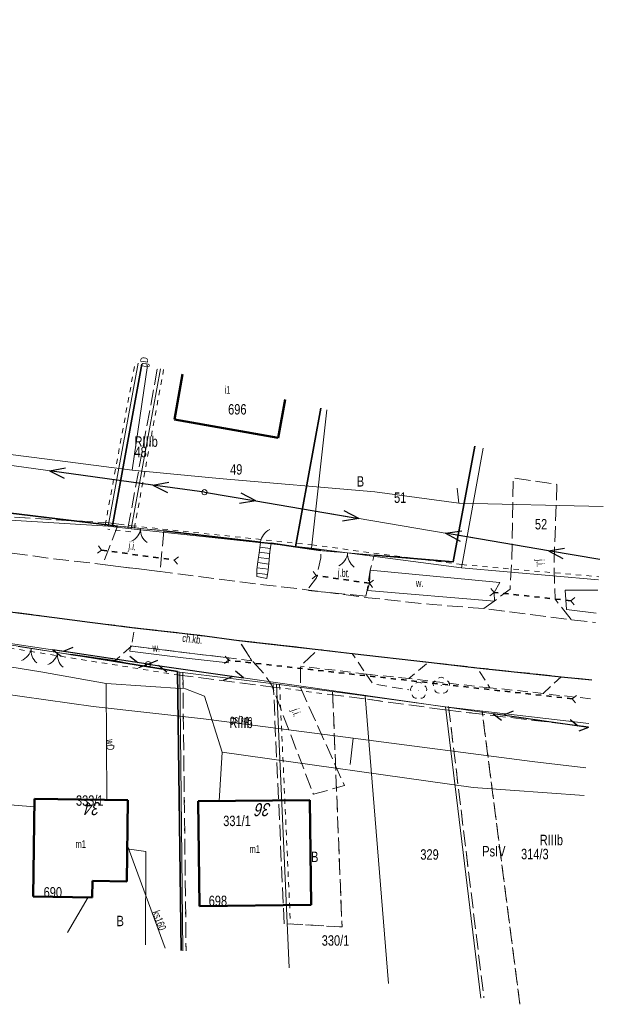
# Model space of a CAD drawing. Header units: metres. Extents: x 7428509 to 7430603, y 5527625 to 5529161.
# Tile 10 of 26: x 7429040 to 7429096, y 5528982 to 5529077. Entities that reach past the tile are written whole.
import ezdxf
from ezdxf.enums import TextEntityAlignment as Align

# ---------------------------------------------------------------- set-up
doc = ezdxf.new("R2010")
doc.units = ezdxf.units.M
for name, pattern in [('0.5_0.5', [1, 0.5, -0.5]), ('1.0_0.5', [1.5, 1, -0.5]), ('1.5_0.5', [2, 1.5, -0.5]), ('219-500', [0]), ('egkk-500', [2, 1.5, -0.5]), ('egug-500', [1, 0.5, -0.5]), ('otkz_500', [1, 0.5, -0.5]), ('otob_500', [0]), ('otof_500', [0]), ('suep_nn_500', [0]), ('sutp_500', [0])]:
    doc.linetypes.add(name, pattern=pattern)
doc.layers.get('0').update_dxf_attribs({"color": 2, "lineweight": 5})
doc.styles.get("Standard").update_dxf_attribs({"font": 'Working1250', "width": 0.75})
doc.linetypes.add('902-500', pattern='A,3.75,0,[1,ksztalty.shx,S=0.5,R=0,X=0,Y=0],3.75', length=7.5)

# ---------------------------------------------------------------- blocks, each defined once
blk = doc.blocks.new('US15')
at = {"color": 0, "linetype": 'Continuous', "lineweight": 13}
blk.add_circle((0, 0), 0.25, dxfattribs=at)
blk = doc.blocks.new('OP021')
at = {"linetype": 'Continuous', "lineweight": 13}
h = blk.add_hatch(color=0, dxfattribs=at)
edge = h.paths.add_edge_path()
edge.add_arc((0, 0), 0.05, 0, 360)
at = {"color": 0, "linetype": 'Continuous', "lineweight": 13}
for centre, start, end in [((-0.38, 0.124), 121.308, 202.548), ((0, 0.4), 49.272, 130.728), ((0.38, 0.124), 337.452, 58.692), ((-0.235, -0.324), 193.221, 274.871), ((0.235, -0.324), 265.129, 346.779)]:
    blk.add_arc(centre, 0.4, start, end, dxfattribs=at)
blk = doc.blocks.new('OK02')
at = {"color": 0, "linetype": 'Continuous', "lineweight": 0}
for centre, start, end in [((-1.5, 0), 0, 60), ((1.5, 0), 120, 180)]:
    blk.add_arc(centre, 1.5, start, end, dxfattribs=at)
blk = doc.blocks.new('IB05')
at = {"color": 0, "linetype": 'Continuous', "lineweight": 13}
for q in [(0.354, 0.354), (0.354, -0.354)]:
    blk.add_line((0, 0), q, dxfattribs=at)
blk = doc.blocks.new('OK04')
at = {"color": 0, "linetype": 'Continuous', "lineweight": 0}
blk.add_arc((1.5, 0.001), 1.5, 120, 180, dxfattribs=at)
blk = doc.blocks.new('SUEP1')
at = {"color": 0, "linetype": 'Continuous'}
for p, q in [((0, 0), (5, 0)), ((5, 0), (3.5, 0.5)), ((5, 0), (3.5, -0.5)), ((5, 0), (15, 0)), ((15, 0), (13.5, 0.5)), ((15, 0), (13.5, -0.5))]:
    blk.add_line(p, q, dxfattribs=at)
blk = doc.blocks.new('SUTP')
at = {"color": 0, "linetype": 'Continuous'}
for p, q in [((0, 0), (0.866, 0.5)), ((0, 0), (9.232, 0)), ((1.866, -0.5), (1, 0)), ((7.366, -0.5), (8.232, 0)), ((9.232, 0), (8.366, 0.5))]:
    blk.add_line(p, q, dxfattribs=at)

msp = doc.modelspace()

# ---------------------------------------------------------------- linework, layer by layer
at = {"layer": '217-Granica konturu po granicy działki', "color": 3, "linetype": '1.5_0.5', "lineweight": 18}
for p, q in [((7429050.8151, 5529027.9743), (7429053.6431, 5529043.3213)), ((7429053.6431, 5529043.3213), (7429053.6431, 5529043.3213)), ((7429053.6431, 5529043.3213), (7429053.6431, 5529043.3213)), ((7429037.958, 5529029.1494), (7429048.938, 5529028.4894)), ((7429048.938, 5529028.4894), (7429048.938, 5529028.4894)), ((7429048.938, 5529028.4894), (7429048.938, 5529028.4894)), ((7429048.9566, 5529028.4876), (7429048.9566, 5529028.4876)), ((7429048.9566, 5529028.4876), (7429048.9566, 5529028.4876)), ((7429048.9566, 5529028.4876), (7429051.1466, 5529028.2176)), ((7429050.8151, 5529027.9743), (7429050.8151, 5529027.9743)), ((7429050.8151, 5529027.9743), (7429050.8151, 5529027.9743)), ((7429051.1466, 5529028.2176), (7429051.1466, 5529028.2176)), ((7429051.1466, 5529028.2176), (7429051.1466, 5529028.2176)), ((7429065.0025, 5529012.7124), (7429055.7325, 5529013.8824)), ((7429055.7325, 5529013.8824), (7429055.7325, 5529013.8824)), ((7429055.7325, 5529013.8824), (7429055.7325, 5529013.8824)), ((7429056.07, 5529014.1836), (7429056.07, 5529014.1836)), ((7429056.07, 5529014.1836), (7429056.07, 5529014.1836)), ((7429056.07, 5529014.1836), (7429056.381, 5528987.4526)), ((7429065.7803, 5528990.0365), (7429064.7403, 5529012.9965)), ((7429064.7403, 5529012.9965), (7429064.7403, 5529012.9965)), ((7429064.7403, 5529012.9965), (7429064.7403, 5529012.9965)), ((7429065.0025, 5529012.7124), (7429065.0025, 5529012.7124)), ((7429065.0025, 5529012.7124), (7429065.0025, 5529012.7124)), ((7429073.4916, 5529011.6124), (7429070.3816, 5529012.0124)), ((7429070.3816, 5529012.0124), (7429070.3816, 5529012.0124)), ((7429070.3816, 5529012.0124), (7429070.3816, 5529012.0124)), ((7429081.1895, 5529010.5627), (7429073.4895, 5529011.6127)), ((7429073.4895, 5529011.6127), (7429073.4895, 5529011.6127)), ((7429073.4895, 5529011.6127), (7429073.4895, 5529011.6127)), ((7429073.4916, 5529011.6124), (7429073.4916, 5529011.6124)), ((7429073.4916, 5529011.6124), (7429073.4916, 5529011.6124)), ((7429081.5279, 5529010.896), (7429081.5279, 5529010.896)), ((7429081.5279, 5529010.896), (7429081.5279, 5529010.896)), ((7429081.5279, 5529010.896), (7429084.9169, 5528982.951)), ((7429081.1895, 5529010.5627), (7429081.1895, 5529010.5627)), ((7429081.1895, 5529010.5627), (7429081.1895, 5529010.5627)), ((7429084.7146, 5529010.1421), (7429081.1946, 5529010.5621)), ((7429081.1946, 5529010.5621), (7429081.1946, 5529010.5621)), ((7429081.1946, 5529010.5621), (7429081.1946, 5529010.5621)), ((7429084.7146, 5529010.1421), (7429084.7146, 5529010.1421)), ((7429084.7146, 5529010.1421), (7429084.7146, 5529010.1421)), ((7429094.9469, 5529008.9351), (7429084.7149, 5529010.1421)), ((7429084.7149, 5529010.1421), (7429084.7149, 5529010.1421)), ((7429084.7149, 5529010.1421), (7429084.7149, 5529010.1421)), ((7429094.9469, 5529008.9351), (7429094.9469, 5529008.9351)), ((7429094.9469, 5529008.9351), (7429094.9469, 5529008.9351)), ((7429065.7803, 5528990.0365), (7429065.7803, 5528990.0365)), ((7429065.7803, 5528990.0365), (7429065.7803, 5528990.0365)), ((7429056.381, 5528987.4526), (7429056.381, 5528987.4526)), ((7429056.381, 5528987.4526), (7429056.381, 5528987.4526)), ((7429084.9169, 5528982.951), (7429084.9169, 5528982.951)), ((7429084.9169, 5528982.951), (7429084.9169, 5528982.951))]:
    msp.add_line(p, q, dxfattribs=at)
at = {"layer": '217-kontur klasyfikacyjny', "color": 92, "linetype": 'egkk-500', "lineweight": 18, "flags": 128}
for points in [[(7429070.42, 5529012.31), (7429071.33, 5528989.74)], [(7429088.372, 5528982.319), (7429084.75, 5529010.44)], [(7429071.33, 5528989.74), (7429066.08, 5528990.05)]]:
    msp.add_lwpolyline(points, dxfattribs=at)
at = {"layer": '218-Granica użytku po granicy działki', "color": 3, "linetype": '0.5_0.5', "lineweight": 18}
for p, q in [((7429048.6251, 5529028.2443), (7429051.5041, 5529043.8473)), ((7429051.5041, 5529043.8473), (7429051.5041, 5529043.8473)), ((7429051.5041, 5529043.8473), (7429051.5041, 5529043.8473)), ((7429054.2329, 5529043.2127), (7429051.4049, 5529027.8657)), ((7429054.2329, 5529043.2127), (7429054.2329, 5529043.2127)), ((7429054.2329, 5529043.2127), (7429054.2329, 5529043.2127)), ((7429037.958, 5529029.1494), (7429048.938, 5529028.4894)), ((7429048.6251, 5529028.2443), (7429048.6251, 5529028.2443)), ((7429048.6251, 5529028.2443), (7429048.6251, 5529028.2443)), ((7429051.0734, 5529027.6224), (7429048.8834, 5529027.8924)), ((7429048.8834, 5529027.8924), (7429048.8834, 5529027.8924)), ((7429048.8834, 5529027.8924), (7429048.8834, 5529027.8924)), ((7429048.938, 5529028.4894), (7429048.938, 5529028.4894)), ((7429048.938, 5529028.4894), (7429048.938, 5529028.4894)), ((7429051.0734, 5529027.6224), (7429051.0734, 5529027.6224)), ((7429051.0734, 5529027.6224), (7429051.0734, 5529027.6224)), ((7429051.1418, 5529028.2182), (7429051.1418, 5529028.2182)), ((7429051.1418, 5529028.2182), (7429051.1418, 5529028.2182)), ((7429051.1418, 5529028.2182), (7429068.4218, 5529026.3782)), ((7429051.4049, 5529027.8657), (7429051.4049, 5529027.8657)), ((7429051.4049, 5529027.8657), (7429051.4049, 5529027.8657)), ((7429068.4218, 5529026.3782), (7429068.4218, 5529026.3782)), ((7429068.4218, 5529026.3782), (7429068.4218, 5529026.3782)), ((7429068.429, 5529026.3773), (7429068.429, 5529026.3773)), ((7429068.429, 5529026.3773), (7429068.429, 5529026.3773)), ((7429068.429, 5529026.3773), (7429082.799, 5529024.4873)), ((7429082.7864, 5529024.4888), (7429082.7864, 5529024.4888)), ((7429082.7864, 5529024.4888), (7429082.7864, 5529024.4888)), ((7429082.7864, 5529024.4888), (7429095.9214, 5529023.3298)), ((7429082.799, 5529024.4873), (7429082.799, 5529024.4873)), ((7429082.799, 5529024.4873), (7429082.799, 5529024.4873)), ((7429095.9214, 5529023.3298), (7429095.9214, 5529023.3298)), ((7429095.9214, 5529023.3298), (7429095.9214, 5529023.3298)), ((7429055.7226, 5529013.8839), (7429035.8426, 5529017.0639)), ((7429055.7226, 5529013.8839), (7429055.7226, 5529013.8839)), ((7429055.7226, 5529013.8839), (7429055.7226, 5529013.8839)), ((7429065.0025, 5529012.7124), (7429055.7325, 5529013.8824)), ((7429055.7325, 5529013.8824), (7429055.7325, 5529013.8824)), ((7429055.7325, 5529013.8824), (7429055.7325, 5529013.8824)), ((7429056.07, 5529014.1836), (7429056.07, 5529014.1836)), ((7429056.07, 5529014.1836), (7429056.07, 5529014.1836)), ((7429056.07, 5529014.1836), (7429056.381, 5528987.4526)), ((7429070.3813, 5529012.0124), (7429065.0013, 5529012.7124)), ((7429065.0013, 5529012.7124), (7429065.0013, 5529012.7124)), ((7429065.0013, 5529012.7124), (7429065.0013, 5529012.7124)), ((7429065.0025, 5529012.7124), (7429065.0025, 5529012.7124)), ((7429065.0025, 5529012.7124), (7429065.0025, 5529012.7124)), ((7429065.3397, 5529013.0235), (7429065.3397, 5529013.0235)), ((7429065.3397, 5529013.0235), (7429065.3397, 5529013.0235)), ((7429065.3397, 5529013.0235), (7429066.3797, 5528990.0635)), ((7429070.3813, 5529012.0124), (7429070.3813, 5529012.0124)), ((7429070.3813, 5529012.0124), (7429070.3813, 5529012.0124)), ((7429073.4916, 5529011.6124), (7429070.3816, 5529012.0124)), ((7429070.3816, 5529012.0124), (7429070.3816, 5529012.0124)), ((7429070.3816, 5529012.0124), (7429070.3816, 5529012.0124)), ((7429081.1895, 5529010.5627), (7429073.4895, 5529011.6127)), ((7429073.4895, 5529011.6127), (7429073.4895, 5529011.6127)), ((7429073.4895, 5529011.6127), (7429073.4895, 5529011.6127)), ((7429073.4916, 5529011.6124), (7429073.4916, 5529011.6124)), ((7429073.4916, 5529011.6124), (7429073.4916, 5529011.6124)), ((7429081.5279, 5529010.896), (7429081.5279, 5529010.896)), ((7429081.5279, 5529010.896), (7429081.5279, 5529010.896)), ((7429081.5279, 5529010.896), (7429084.9169, 5528982.951)), ((7429081.1895, 5529010.5627), (7429081.1895, 5529010.5627)), ((7429081.1895, 5529010.5627), (7429081.1895, 5529010.5627)), ((7429084.7146, 5529010.1421), (7429081.1946, 5529010.5621)), ((7429081.1946, 5529010.5621), (7429081.1946, 5529010.5621)), ((7429081.1946, 5529010.5621), (7429081.1946, 5529010.5621)), ((7429084.7146, 5529010.1421), (7429084.7146, 5529010.1421)), ((7429084.7146, 5529010.1421), (7429084.7146, 5529010.1421)), ((7429094.9469, 5529008.9351), (7429084.7149, 5529010.1421)), ((7429084.7149, 5529010.1421), (7429084.7149, 5529010.1421)), ((7429084.7149, 5529010.1421), (7429084.7149, 5529010.1421)), ((7429094.9469, 5529008.9351), (7429094.9469, 5529008.9351)), ((7429094.9469, 5529008.9351), (7429094.9469, 5529008.9351)), ((7429066.3797, 5528990.0635), (7429066.3797, 5528990.0635)), ((7429066.3797, 5528990.0635), (7429066.3797, 5528990.0635)), ((7429056.381, 5528987.4526), (7429056.381, 5528987.4526)), ((7429056.381, 5528987.4526), (7429056.381, 5528987.4526)), ((7429084.9169, 5528982.951), (7429084.9169, 5528982.951)), ((7429084.9169, 5528982.951), (7429084.9169, 5528982.951))]:
    msp.add_line(p, q, dxfattribs=at)
at = {"layer": '218-kontur użytku gruntowego', "color": 3, "linetype": 'egug-500', "lineweight": 18, "flags": 128}
for points in [[(7429071.33, 5528989.74), (7429070.42, 5529012.31)], [(7429084.75, 5529010.44), (7429088.372, 5528982.319)], [(7429066.08, 5528990.05), (7429071.33, 5528989.74)]]:
    msp.add_lwpolyline(points, dxfattribs=at)
at = {"layer": '219-działka ewidencyjna', "color": 7, "linetype": '219-500', "lineweight": 18, "flags": 128}
for points in [[(7429048.92, 5529028.19), (7429051.799, 5529043.793)], [(7429051.11, 5529027.92), (7429053.938, 5529043.267)], [(7429068.39, 5529026.08), (7429069.869, 5529039.345)], [(7429082.76, 5529024.19), (7429084.838, 5529035.661)], [(7429037.94, 5529028.85), (7429048.92, 5529028.19)], [(7429048.92, 5529028.19), (7429051.11, 5529027.92)], [(7429051.11, 5529027.92), (7429068.39, 5529026.08)], [(7429068.39, 5529026.08), (7429082.76, 5529024.19)], [(7429082.76, 5529024.19), (7429095.895, 5529023.031)], [(7429055.77, 5529014.18), (7429035.89, 5529017.36)], [(7429065.04, 5529013.01), (7429055.77, 5529014.18)], [(7429055.77, 5529014.18), (7429056.081, 5528987.449)], [(7429073.53, 5529011.91), (7429065.04, 5529013.01)], [(7429065.04, 5529013.01), (7429066.271, 5528985.83)], [(7429073.53, 5529011.91), (7429075.788, 5528984.318)], [(7429073.53, 5529011.91), (7429081.23, 5529010.86)], [(7429081.23, 5529010.86), (7429084.619, 5528982.915)], [(7429081.23, 5529010.86), (7429094.982, 5529009.236)]]:
    msp.add_lwpolyline(points, dxfattribs=at)
at = {"layer": '312-budynek ewidencyjny', "color": 7, "linetype": 'CONTINUOUS', "lineweight": 50, "flags": 128}
for points in [[(7429055.27, 5529038.41), (7429056.051, 5529042.747)], [(7429065.863, 5529040.331), (7429065.2, 5529036.64)], [(7429065.2, 5529036.64), (7429055.27, 5529038.41)], [(7429041.73, 5528992.65), (7429041.86, 5529002.03)], [(7429041.86, 5529002.03), (7429050.81, 5529001.91)], [(7429050.81, 5529001.91), (7429050.7, 5528994.11)], [(7429057.54, 5529001.79), (7429068.25, 5529001.91)], [(7429057.66, 5528991.74), (7429057.54, 5529001.79)], [(7429068.25, 5529001.91), (7429068.37, 5528991.86)], [(7429047.4, 5528994.15), (7429047.38, 5528992.57)], [(7429050.7, 5528994.11), (7429047.4, 5528994.15)], [(7429047.38, 5528992.57), (7429041.73, 5528992.65)], [(7429068.37, 5528991.86), (7429057.66, 5528991.74)]]:
    msp.add_lwpolyline(points, dxfattribs=at)
at = {"layer": 'brama', "color": 7, "linetype": 'otob_500', "lineweight": 18, "flags": 128}
for points in [[(7429054.24, 5529027.74), (7429049.82, 5529028.19)], [(7429074.42, 5529025.39), (7429069.31, 5529025.83)], [(7429045.33, 5529015.86), (7429042.8, 5529016.26), (7429040.28, 5529016.65)]]:
    msp.add_lwpolyline(points, dxfattribs=at)
at = {"layer": 'chodnik', "color": 7, "linetype": '1.0_0.5', "lineweight": 18, "flags": 128}
msp.add_lwpolyline([(7429062.69, 5529015.27), (7429056.19, 5529016.07), (7429051.14, 5529016.68), (7429051.45, 5529018.44), (7429061.43, 5529017.22)], close=True, dxfattribs=at)
for points in [[(7429051.14, 5529016.68), (7429049.57, 5529015.25)], [(7429077.74, 5529013.56), (7429073.64, 5529013.98), (7429072.3, 5529015.95)], [(7429073.64, 5529013.98), (7429067.36, 5529014.76)], [(7429085.5, 5529012.68), (7429084.41, 5529012.78), (7429077.74, 5529013.56), (7429079.6, 5529015.14)], [(7429090.61, 5529012.14), (7429085.5, 5529012.68), (7429084.25, 5529014.6)], [(7429073.64, 5529013.98), (7429074.26, 5529013.06), (7429077.74, 5529012.48)], [(7429095.14, 5529011.63), (7429091.57, 5529012.01), (7429090.61, 5529012.14), (7429092.31, 5529013.74)]]:
    msp.add_lwpolyline(points, dxfattribs=at)
at = {"layer": 'furtka', "color": 7, "linetype": 'otof_500', "lineweight": 18, "flags": 128}
msp.add_lwpolyline([(7429063.52, 5529026.63), (7429064.54, 5529026.53)], dxfattribs=at)
at = {"layer": 'jezdnia', "color": 7, "linetype": '1.5_0.5', "lineweight": 18, "flags": 128}
for points in [[(7429091.92, 5529032.18), (7429091.63, 5529024.45), (7429091.74, 5529021.17), (7429093.3, 5529019.2), (7429084.9, 5529020.27), (7429087.43, 5529022.12), (7429087.6, 5529024.9), (7429087.72, 5529032.8)], [(7429054.24, 5529027.74), (7429053.91, 5529023.82), (7429048.39, 5529024.49), (7429049.82, 5529028.19)], [(7429073.6, 5529021.47), (7429067.95, 5529022.01), (7429068.87, 5529023.22), (7429069.29, 5529025.13), (7429069.31, 5529025.83), (7429074.42, 5529025.39), (7429074.03, 5529023.94), (7429073.73, 5529022.03)], [(7429067.34, 5529012.71), (7429071.55, 5529003.3), (7429068.58, 5529002.46), (7429064.58, 5529012.95), (7429063.83, 5529014.03), (7429062.69, 5529015.27), (7429061.43, 5529017.22), (7429069.03, 5529016.35), (7429067.36, 5529014.76)]]:
    msp.add_lwpolyline(points, close=True, dxfattribs=at)
msp.add_lwpolyline([(7429095.259, 5529013.423), (7429092.31, 5529013.74), (7429084.25, 5529014.6), (7429079.6, 5529015.14), (7429072.3, 5529015.95), (7429069.03, 5529016.35), (7429061.43, 5529017.22), (7429057.71, 5529017.71), (7429051.45, 5529018.44), (7429047.17, 5529018.96), (7429043.77, 5529019.41), (7429039.51, 5529019.97), (7429036.55, 5529020.42), (7429032.54, 5529020.97), (7429028.55, 5529021.62), (7429023.58, 5529022.42), (7429018.68, 5529023.28), (7429001, 5529026.47), (7429029.38, 5529026.98), (7429036.83, 5529026.01), (7429043.51, 5529025.06), (7429047.63, 5529024.59), (7429053.91, 5529023.82), (7429054.86, 5529023.7), (7429063.04, 5529022.65), (7429068.14, 5529022.05), (7429073.84, 5529021.31), (7429079.97, 5529020.66), (7429084.9, 5529020.27), (7429093.3, 5529019.2), (7429095.624, 5529018.946)], dxfattribs=at)
at = {"layer": 'krawężnik', "color": 7, "linetype": 'CONTINUOUS', "lineweight": 25, "flags": 128}
msp.add_lwpolyline([(7429001, 5529026.47), (7429018.68, 5529023.28), (7429023.58, 5529022.42), (7429028.55, 5529021.62), (7429032.54, 5529020.97), (7429036.55, 5529020.42), (7429039.51, 5529019.97), (7429043.77, 5529019.41), (7429047.17, 5529018.96), (7429051.45, 5529018.44), (7429057.71, 5529017.71), (7429061.43, 5529017.22), (7429069.03, 5529016.35), (7429072.3, 5529015.95), (7429079.6, 5529015.14), (7429084.25, 5529014.6), (7429092.31, 5529013.74), (7429095.259, 5529013.423)], dxfattribs=at)
at = {"layer": 'ogrodzenie trwałe', "color": 7, "linetype": '902-500', "lineweight": 35, "flags": 128}
for points in [[(7429021.79, 5529031.45), (7429035.1, 5529029.98), (7429049.32, 5529028.23), (7429052.138, 5529043.71)], [(7429064.54, 5529026.53), (7429066.88, 5529026.2), (7429069.293, 5529039.487)], [(7429074.42, 5529025.39), (7429081.98, 5529024.77), (7429084.061, 5529035.852)], [(7429049.32, 5529028.23), (7429049.82, 5529028.19)], [(7429054.24, 5529027.74), (7429063.52, 5529026.63)], [(7429066.88, 5529026.2), (7429069.31, 5529025.83)], [(7429045.33, 5529015.86), (7429049.57, 5529015.25), (7429050.61, 5529015.03), (7429055.56, 5529014.25)], [(7429055.56, 5529014.25), (7429055.91, 5528987.476)]]:
    msp.add_lwpolyline(points, dxfattribs=at)
at = {"layer": 'przepust', "color": 7, "linetype": 'otkz_500', "lineweight": 35, "flags": 128}
for points in [[(7429048.29, 5529025.88), (7429055.25, 5529024.93)], [(7429073.95, 5529022.7), (7429068.85, 5529023.44)], [(7429093.24, 5529021.03), (7429085.89, 5529021.82)], [(7429093.39, 5529011.62), (7429060.44, 5529015.31)]]:
    msp.add_lwpolyline(points, dxfattribs=at)
at = {"layer": 'przewód elektroenergetyczny niskiego napięcia', "color": 1, "linetype": 'suep_nn_500', "lineweight": 18, "flags": 128}
for points in [[(7429058.14, 5529031.43), (7429008.49, 5529038.31)], [(7429096.023, 5529024.97), (7429058.14, 5529031.43)]]:
    msp.add_lwpolyline(points, dxfattribs=at)
at = {"layer": 'przewód gazowy', "color": 52, "linetype": 'CONTINUOUS', "lineweight": 18, "flags": 128}
for points in [[(7429096.36, 5529030.056), (7429082.51, 5529030.39), (7429074.46, 5529031.48), (7429059.55, 5529032.74), (7429051.2, 5529033.55), (7429043.06, 5529034.59), (7429030.22, 5529036.22), (7429019.12, 5529037.06), (7429005.81, 5529039.2), (7428999.92, 5529040.33), (7428980.68, 5529044.38), (7428967.54, 5529046.87), (7428946.69, 5529052.73), (7428926, 5529058.04), (7428902.38, 5529063.88), (7428882.97, 5529069.65), (7428870.01, 5529073.05), (7428856.79, 5529076.75)], [(7428856.82, 5529050.41), (7428860.66, 5529049.44), (7428875.7, 5529047.92), (7428893.39, 5529045.44), (7428912.29, 5529042.96), (7428916.71, 5529041.68), (7428927.75, 5529036.62), (7428938.87, 5529034.22), (7428945.03, 5529032.49), (7428961.17, 5529026.39), (7428974.42, 5529022.11), (7428979.93, 5529020.32), (7428994.47, 5529017.68), (7429003.63, 5529016.19), (7429012.97, 5529015.14), (7429028.55, 5529013.23), (7429038.38, 5529012.15), (7429047.47, 5529010.87), (7429058.05, 5529009.69), (7429072.39, 5529007.84), (7429089.54, 5529005.61), (7429094.702, 5529005.008)], [(7429051.2, 5529033.55), (7429052.67, 5529043.579)], [(7429082.51, 5529030.39), (7429082.35, 5529031.81)], [(7429038.38, 5529012.15), (7429038.19, 5529005.3), (7429038.32, 5529001.53), (7429041.85, 5529001.25)], [(7429072.39, 5529007.84), (7429072.11, 5529005.32)]]:
    msp.add_lwpolyline(points, dxfattribs=at)
at = {"layer": 'przewód kanalizacyjny', "color": 34, "linetype": 'CONTINUOUS', "lineweight": 18, "flags": 128}
for points in [[(7429050.75, 5528997.61), (7429054.387, 5528987.718)], [(7429045.005, 5528989.208), (7429047.01, 5528992.58)]]:
    msp.add_lwpolyline(points, dxfattribs=at)
at = {"layer": 'przewód telekomunikacyjny napowietrzny', "color": 30, "linetype": 'sutp_500', "lineweight": 18, "flags": 128}
for points in [[(7429005.02, 5529022.1), (7429052.75, 5529014.95)], [(7429052.75, 5529014.95), (7429094.958, 5529008.878)], [(7429094.958, 5529008.878), (7429052.75, 5529014.95)]]:
    msp.add_lwpolyline(points, dxfattribs=at)
at = {"layer": 'przewód wodociągowy', "color": 5, "linetype": 'CONTINUOUS', "lineweight": 18, "flags": 128}
for points in [[(7428981.019, 5528999.373), (7428983.35, 5529015.44), (7428986.39, 5529015.23), (7428999.76, 5529021.09), (7429001.04, 5529020.88), (7429042.47, 5529014.21), (7429048.71, 5529013.09), (7429056.33, 5529012.59), (7429058.14, 5529011.86), (7429059.83, 5529006.51)], [(7429048.78, 5529001.95), (7429048.71, 5529013.09)], [(7429059.55, 5529001.81), (7429059.83, 5529006.51)], [(7429059.83, 5529006.51), (7429083.88, 5529003.11), (7429094.525, 5529002.341)], [(7429052.505, 5528988.017), (7429052.53, 5528996.97), (7429050.75, 5528997.23)]]:
    msp.add_lwpolyline(points, dxfattribs=at)
at = {"layer": 'rów przydrożny (linia)', "color": 0, "linetype": 'CONTINUOUS', "lineweight": 18}
for p, q in [((7429050.99925, 5529016.192), (7429051.03, 5529016.44)), ((7429051.06075, 5529016.688), (7429051.03, 5529016.44)), ((7429056.14975, 5529016.05825), (7429051.06075, 5529016.688)), ((7429056.09025, 5529015.56175), (7429050.99925, 5529016.192)), ((7429060.41125, 5529015.06175), (7429056.09025, 5529015.56175)), ((7429060.46875, 5529015.55825), (7429056.14975, 5529016.05825)), ((7429060.46875, 5529015.55825), (7429060.44, 5529015.31)), ((7429060.41125, 5529015.06175), (7429060.44, 5529015.31))]:
    msp.add_line(p, q, dxfattribs=at)
at = {"layer": 'rów przydrożny (poligon)', "color": 7, "linetype": 'CONTINUOUS', "lineweight": 18, "flags": 128}
msp.add_lwpolyline([(7429074.03, 5529023.94), (7429086.44, 5529022.76), (7429085.89, 5529021.82), (7429085.92, 5529020.99), (7429073.78, 5529022.01), (7429073.95, 5529022.7)], close=True, dxfattribs=at)
msp.add_lwpolyline([(7429095.683, 5529019.824), (7429092.84, 5529020.19), (7429092.7, 5529022.05), (7429095.83, 5529022.053)], dxfattribs=at)
at = {"layer": 'schody w ciągu komunikacyjnym', "color": 7, "linetype": 'CONTINUOUS', "lineweight": 18}
for p, q in [((7429063.26, 5529024.74), (7429063.41, 5529025.85)), ((7429063.41, 5529025.85), (7429063.52, 5529026.63)), ((7429063.45, 5529026.16), (7429064.46, 5529026.04)), ((7429063.52, 5529026.63), (7429064.54, 5529026.53)), ((7429064.54, 5529026.53), (7429064.41, 5529025.7)), ((7429063.32, 5529025.17), (7429064.36, 5529025.04)), ((7429063.39, 5529025.67), (7429064.4, 5529025.54)), ((7429064.41, 5529025.7), (7429064.32, 5529024.6)), ((7429063.16, 5529023.34), (7429063.17, 5529024.03)), ((7429063.17, 5529024.03), (7429063.26, 5529024.74)), ((7429063.19, 5529024.18), (7429064.27, 5529024.04)), ((7429063.25, 5529024.68), (7429064.31, 5529024.54)), ((7429064.26, 5529023.94), (7429064.11, 5529023.17)), ((7429064.32, 5529024.6), (7429064.26, 5529023.94)), ((7429063.16, 5529023.68), (7429064.18, 5529023.55)), ((7429064.11, 5529023.17), (7429063.16, 5529023.34))]:
    msp.add_line(p, q, dxfattribs=at)

# ---------------------------------------------------------------- block references
at = {"layer": 'brama', "color": 7, "linetype": 'CONTINUOUS', "lineweight": 18}
for p, rotation in [((7429052.03, 5529027.965), 174.187), ((7429071.865, 5529025.61), 175.079), ((7429041.54, 5529016.455), 171.203), ((7429044.065, 5529016.06), 171.016)]:
    msp.add_blockref('OK02', p, dxfattribs=dict(at, rotation=rotation))
at = {"layer": 'drzewo liściaste', "color": 94, "linetype": 'CONTINUOUS', "lineweight": 18}
for p in [(7429080.83, 5529012.89), (7429078.67, 5529012.4)]:
    msp.add_blockref('OP021', p, dxfattribs=at)
at = {"layer": 'furtka', "color": 7, "linetype": 'CONTINUOUS', "lineweight": 18, "rotation": 354.401}
msp.add_blockref('OK04', (7429063.52, 5529026.63), dxfattribs=at)
at = {"layer": 'przepust', "color": 7, "linetype": 'CONTINUOUS', "lineweight": 35}
for p, rotation in [((7429048.29, 5529025.88), 532.227), ((7429055.25, 5529024.93), 352.227), ((7429068.85, 5529023.44), 531.744), ((7429073.95, 5529022.7), 351.744), ((7429085.89, 5529021.82), 533.865), ((7429093.24, 5529021.03), 353.865), ((7429060.44, 5529015.31), 533.61), ((7429093.39, 5529011.62), 353.61)]:
    msp.add_blockref('IB05', p, dxfattribs=dict(at, rotation=rotation))
at = {"layer": 'przewód elektroenergetyczny niskiego napięcia', "color": 1, "linetype": 'CONTINUOUS', "lineweight": 18}
for p, rotation in [((7429058.14, 5529031.43), 172.111), ((7429058.14, 5529031.43), 350.323), ((7429096.023, 5529024.97), 170.323)]:
    msp.add_blockref('SUEP1', p, dxfattribs=dict(at, rotation=rotation))
at = {"layer": 'przewód telekomunikacyjny napowietrzny', "color": 30, "linetype": 'CONTINUOUS', "lineweight": 18}
for p, rotation in [((7429052.75, 5529014.95), 171.48), ((7429052.75, 5529014.95), 351.814), ((7429094.958, 5529008.878), 171.814)]:
    msp.add_blockref('SUTP', p, dxfattribs=dict(at, rotation=rotation))
at = {"layer": 'słup przewodów napowietrznych', "color": 7, "linetype": 'CONTINUOUS', "lineweight": 18}
for p in [(7429058.14, 5529031.43), (7429052.75, 5529014.95)]:
    msp.add_blockref('US15', p, dxfattribs=at)

# ---------------------------------------------------------------- texts
at = {"layer": '210-oznaczenie konturu użytku gruntowego', "color": 3, "linetype": 'CONTINUOUS', "lineweight": 18, "width": 0.79}
for s, p in [('RIIIb', (7429051.44, 5529035.79)), ('B', (7429072.74, 5529031.97)), ('RIIIb', (7429060.53, 5529008.81)), ('RIIIb', (7429090.27, 5528997.58)), ('PsIV', (7429084.76, 5528996.5)), ('B', (7429068.36, 5528995.96)), ('B', (7429049.72, 5528989.81))]:
    msp.add_text(s, height=1, dxfattribs=at).set_placement(p)
at = {"layer": '211-numer działki ewidencyjnej', "color": 7, "linetype": 'CONTINUOUS', "lineweight": 18, "width": 0.79}
for s, p in [('48', (7429051.44, 5529035.79)), ('49', (7429060.6, 5529034.12)), ('51', (7429076.31, 5529031.41)), ('52', (7429089.81, 5529028.86)), ('333/1', (7429045.83, 5529002.36)), ('329', (7429078.83, 5528997.19)), ('314/3', (7429088.48, 5528997.23))]:
    msp.add_text(s, height=1, dxfattribs=at).set_placement(p, align=Align.TOP_LEFT)
for s, p in [('331/1', (7429059.94, 5528999.41)), ('330/1', (7429069.38, 5528987.94))]:
    msp.add_text(s, height=1, dxfattribs=at).set_placement(p)
at = {"layer": '238-Punkt adresowy budynku', "color": 7, "linetype": 'CONTINUOUS', "lineweight": 25, "oblique": 15, "width": 0.79}
for s, rotation, p in [('34', 179.112, (7429048.26, 5529001.7)), ('36', 180.539, (7429064.57, 5529001.62))]:
    msp.add_text(s, height=1.25, rotation=rotation, dxfattribs=at).set_placement(p)
at = {"layer": '312-oznaczenie budynku ewidencyjnego', "color": 7, "linetype": 'CONTINUOUS', "lineweight": 18, "width": 0.79}
msp.add_text('696', height=1, dxfattribs=at).set_placement((7429060.41, 5529038.88))
for s, p in [('690', (7429042.73, 5528993.56)), ('698', (7429058.55, 5528992.74))]:
    msp.add_text(s, height=1, dxfattribs=at).set_placement(p, align=Align.TOP_LEFT)
at = {"layer": '312-oznaczenie budynku ewidencyjnego-Atr117', "color": 7, "width": 0.667}
msp.add_text('i1', height=0.75, dxfattribs=at).set_placement((7429060.34, 5529041.25), align=Align.MIDDLE_CENTER)
for p in [(7429046.28, 5528997.31), (7429062.96, 5528996.83)]:
    msp.add_text('m1', height=0.75, dxfattribs=at).set_placement(p, align=Align.CENTER)
at = {"layer": 'chodnik-Atr17', "color": 7, "width": 0.667}
msp.add_text('ch.kb.', height=0.75, rotation=353.03, dxfattribs=at).set_placement((7429055.98, 5529017.1))
at = {"layer": 'jezdnia-Atr17', "color": 7, "width": 0.667}
for s, rotation, p in [('j.i.', 352.711, (7429050.83, 5529025.95)), ('j.i.', 272.935, (7429089.94, 5529024.98)), ('j.bt.', 355.068, (7429070.89, 5529023.36)), ('j.i.', 289.179, (7429066.47, 5529010.53))]:
    msp.add_text(s, height=0.75, rotation=rotation, dxfattribs=at).set_placement(p)
at = {"layer": 'przewód gazowy-Atr1', "color": 40, "width": 0.667}
for s, rotation, p in [('gD', 81.604, (7429052.65, 5529043.41)), ('gsD40', 352.565, (7429060.56, 5529009.36))]:
    msp.add_text(s, height=0.75, rotation=rotation, dxfattribs=at).set_placement(p)
at = {"layer": 'przewód kanalizacyjny-Atr1', "color": 34, "width": 0.667}
msp.add_text('ks160', height=0.75, rotation=290.188, dxfattribs=at).set_placement((7429053.13, 5528991.15))
at = {"layer": 'przewód wodociągowy-Atr1', "color": 5, "width": 0.667}
msp.add_text('wD', height=0.75, rotation=-89.691, dxfattribs=at).set_placement((7429048.75, 5529007.74))
at = {"layer": 'rów przydrożny (linia)-Atr17', "color": 7, "width": 0.667}
msp.add_text('w.', height=0.75, dxfattribs=at).set_placement((7429053.16, 5529016.13))
at = {"layer": 'rów przydrożny (poligon)-Atr17', "color": 7, "width": 0.667}
msp.add_text('w.', height=0.75, dxfattribs=at).set_placement((7429078.4, 5529022.34))

doc.saveas('drawing.dxf')
